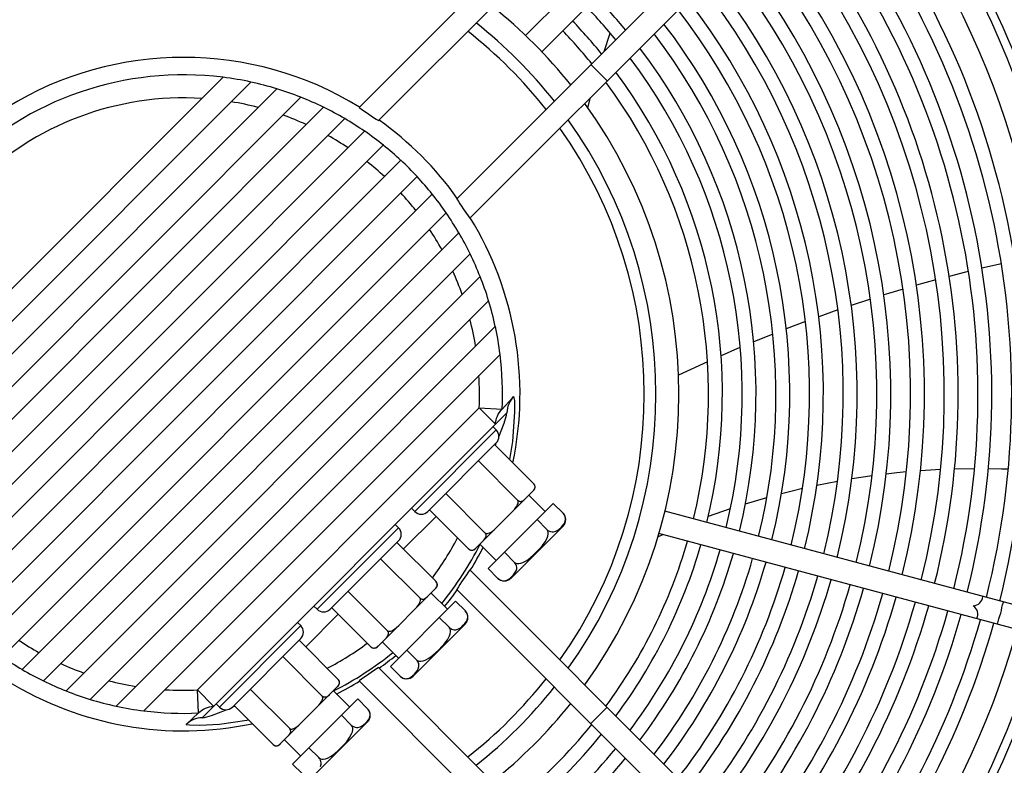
# Model space of a CAD drawing. Header units: centimetres. Extents: x -92429 to 178773, y 2337 to 428125.
# Tile 23 of 138: x 162470 to 162490, y 8920 to 8935. Entities that reach past the tile are written whole.
import ezdxf

# ---------------------------------------------------------------- set-up
doc = ezdxf.new("R2010")
doc.units = ezdxf.units.CM
doc.header["$LTSCALE"] = 50
doc.layers.add('WL_urządzenia', color=1, linetype='Continuous')

msp = doc.modelspace()

# ---------------------------------------------------------------- linework, layer by layer
at = {"layer": 'WL_urządzenia', "color": 1, "linetype": 'Continuous'}
for p, q in [((162477.241, 8932.804, 2170), (162501.27, 8956.833, 2170)), ((162501.598, 8956.505, 2170), (162477.632, 8932.539, 2170)), ((162479.205, 8930.966, 2170), (162503.171, 8954.932, 2170)), ((162503.498, 8954.604, 2170), (162479.47, 8930.576, 2170)), ((162485.865, 8939.527, 2170), (162480.589, 8934.251, 2170)), ((162486.193, 8939.199, 2170), (162480.916, 8933.923, 2170)), ((162482.169, 8933.93, 2170), (162482.294, 8934.295, 2170)), ((162481.904, 8933.665, 2170), (162482.232, 8933.338, 2170)), ((162474.504, 8933.41, 2170), (162467.337, 8926.243, 2170)), ((162467.433, 8925.683, 2170), (162475.064, 8933.315, 2170)), ((162475.584, 8933.179, 2170), (162467.568, 8925.163, 2170)), ((162467.738, 8924.678, 2170), (162476.069, 8933.009, 2170)), ((162481.843, 8932.797, 2170), (162481.895, 8933.001, 2170)), ((162476.524, 8932.808, 2170), (162467.939, 8924.223, 2170)), ((162468.168, 8923.797, 2170), (162476.951, 8932.579, 2170)), ((162477.351, 8932.324, 2170), (162468.423, 8923.396, 2170)), ((162468.703, 8923.02, 2170), (162477.727, 8932.045, 2170)), ((162478.078, 8931.741, 2170), (162469.007, 8922.669, 2170)), ((162469.335, 8922.341, 2170), (162478.406, 8931.413, 2170)), ((162478.71, 8931.061, 2170), (162469.686, 8922.037, 2170)), ((162470.062, 8921.757, 2170), (162478.99, 8930.686, 2170)), ((162479.245, 8930.285, 2170), (162470.462, 8921.502, 2170)), ((162470.889, 8921.274, 2170), (162479.474, 8929.859, 2170)), ((162490.161, 8929.663, 2170), (162489.771, 8929.573, 2170)), ((162479.675, 8929.404, 2170), (162471.344, 8921.073, 2170)), ((162489.437, 8929.492, 2170), (162489.11, 8929.408, 2170)), ((162489.499, 8929.507, 2170), (162489.437, 8929.492, 2170)), ((162488.84, 8929.337, 2170), (162488.452, 8929.229, 2170)), ((162487.889, 8929.063, 2170), (162487.796, 8929.034, 2170)), ((162488.183, 8929.151, 2170), (162487.889, 8929.063, 2170)), ((162471.829, 8920.903, 2170), (162479.845, 8928.918, 2170)), ((162487.527, 8928.949, 2170), (162487.141, 8928.823, 2170)), ((162486.872, 8928.732, 2170), (162486.487, 8928.596, 2170)), ((162486.218, 8928.499, 2170), (162485.832, 8928.353, 2170)), ((162479.98, 8928.398, 2170), (162472.349, 8920.767, 2170)), ((162485.564, 8928.248, 2170), (162485.178, 8928.092, 2170)), ((162472.909, 8920.672, 2170), (162480.076, 8927.838, 2170)), ((162484.854, 8927.957, 2170), (162484.521, 8927.813, 2170)), ((162484.908, 8927.98, 2170), (162484.854, 8927.957, 2170)), ((162484.25, 8927.692, 2170), (162483.666, 8927.422, 2170)), ((162480.117, 8926.74, 2170), (162480.327, 8926.966, 2170)), ((162480.327, 8926.966, 2170), (162480.349, 8926.99, 2170)), ((162480.349, 8926.99, 2170), (162480.364, 8926.913, 2170)), ((162480.364, 8926.913, 2170), (162480.369, 8926.682, 2170)), ((162473.985, 8921.093, 2170), (162479.655, 8926.762, 2170)), ((162480.214, 8926.666, 2170), (162474.082, 8920.534, 2170)), ((162479.655, 8926.762, 2170), (162479.983, 8926.434, 2170)), ((162479.655, 8926.762, 2170), (162480.117, 8926.74, 2170)), ((162480.207, 8926.616, 2170), (162480.214, 8926.666, 2170)), ((162480.369, 8926.682, 2170), (162480.323, 8926.089, 2170)), ((162480.054, 8926.184, 2170), (162480.157, 8926.456, 2170)), ((162480.157, 8926.456, 2170), (162480.207, 8926.616, 2170)), ((162479.999, 8926.32, 2170), (162478.361, 8924.681, 2170)), ((162479.999, 8926.32, 2170), (162479.934, 8926.385, 2170)), ((162479.999, 8926.058, 2170), (162478.623, 8924.681, 2170)), ((162479.979, 8926.012, 2170), (162479.988, 8926.031, 2170)), ((162479.988, 8926.031, 2170), (162480, 8926.059, 2170)), ((162480.323, 8926.089, 2170), (162480.263, 8925.728, 2170)), ((162479.966, 8926.025, 2170), (162480.753, 8925.238, 2170)), ((162479.639, 8925.697, 2170), (162480.425, 8924.911, 2170)), ((162487.846, 8925.439, 2170), (162488.059, 8925.463, 2170)), ((162488.059, 8925.463, 2170), (162488.252, 8925.482, 2170)), ((162488.534, 8925.505, 2170), (162488.938, 8925.53, 2170)), ((162489.219, 8925.541, 2170), (162489.621, 8925.548, 2170)), ((162489.9, 8925.546, 2170), (162490.167, 8925.541, 2170)), ((162490.167, 8925.541, 2170), (162490.3, 8925.536, 2170)), ((162480.759, 8925.231, 2170), (162480.753, 8925.238, 2170)), ((162486.45, 8925.211, 2170), (162486.865, 8925.292, 2170)), ((162487.152, 8925.342, 2170), (162487.562, 8925.403, 2170)), ((162478.983, 8925.042, 2170), (162479.77, 8924.255, 2170)), ((162480.753, 8925.107, 2170), (162479.573, 8923.927, 2170)), ((162480.735, 8925.089, 2170), (162480.755, 8925.112, 2170)), ((162480.755, 8925.112, 2170), (162480.768, 8925.132, 2170)), ((162480.765, 8925.224, 2170), (162480.759, 8925.231, 2170)), ((162480.77, 8925.215, 2170), (162480.765, 8925.224, 2170)), ((162480.768, 8925.132, 2170), (162480.777, 8925.155, 2170)), ((162480.774, 8925.206, 2170), (162480.77, 8925.215, 2170)), ((162480.777, 8925.195, 2170), (162480.774, 8925.206, 2170)), ((162480.779, 8925.184, 2170), (162480.777, 8925.195, 2170)), ((162480.777, 8925.155, 2170), (162480.779, 8925.169, 2170)), ((162480.779, 8925.169, 2170), (162480.779, 8925.184, 2170)), ((162485.739, 8925.044, 2170), (162485.953, 8925.098, 2170)), ((162485.953, 8925.098, 2170), (162486.16, 8925.147, 2170)), ((162481.146, 8924.845, 2170), (162479.835, 8923.534, 2170)), ((162480.431, 8924.903, 2170), (162480.425, 8924.911, 2170)), ((162480.425, 8924.911, 2170), (162480.432, 8924.904, 2170)), ((162480.429, 8924.819, 2170), (162480.437, 8924.842, 2170)), ((162480.436, 8924.895, 2170), (162480.431, 8924.903, 2170)), ((162480.432, 8924.904, 2170), (162480.439, 8924.899, 2170)), ((162480.439, 8924.884, 2170), (162480.436, 8924.895, 2170)), ((162480.437, 8924.842, 2170), (162480.44, 8924.857, 2170)), ((162480.439, 8924.899, 2170), (162480.448, 8924.894, 2170)), ((162480.44, 8924.873, 2170), (162480.439, 8924.884, 2170)), ((162480.44, 8924.857, 2170), (162480.44, 8924.873, 2170)), ((162480.448, 8924.894, 2170), (162480.457, 8924.89, 2170)), ((162480.457, 8924.89, 2170), (162480.469, 8924.886, 2170)), ((162480.469, 8924.886, 2170), (162480.48, 8924.885, 2170)), ((162480.48, 8924.885, 2170), (162480.495, 8924.885, 2170)), ((162480.495, 8924.885, 2170), (162480.509, 8924.887, 2170)), ((162480.509, 8924.887, 2170), (162480.532, 8924.896, 2170)), ((162480.532, 8924.896, 2170), (162480.552, 8924.909, 2170)), ((162480.552, 8924.909, 2170), (162480.574, 8924.929, 2170)), ((162480.982, 8924.681, 2170), (162480.655, 8925.009, 2170)), ((162481.146, 8924.845, 2170), (162481.343, 8924.648, 2170)), ((162485.013, 8924.838, 2170), (162485.443, 8924.965, 2170)), ((162478.361, 8924.681, 2170), (162478.295, 8924.747, 2170)), ((162478.655, 8924.714, 2170), (162479.442, 8923.927, 2170)), ((162480.324, 8924.678, 2170), (162480.365, 8924.722, 2170)), ((162480.365, 8924.722, 2170), (162480.394, 8924.758, 2170)), ((162480.394, 8924.758, 2170), (162480.419, 8924.797, 2170)), ((162480.419, 8924.797, 2170), (162480.429, 8924.819, 2170)), ((162481.357, 8924.632, 2170), (162481.343, 8924.648, 2170)), ((162490.599, 8922.755, 2170), (162483.391, 8924.686, 2170)), ((162484.266, 8924.585, 2170), (162484.71, 8924.74, 2170)), ((162478.787, 8924.583, 2170), (162478.131, 8923.927, 2170)), ((162480.819, 8924.517, 2170), (162481.015, 8924.321, 2170)), ((162481.369, 8924.616, 2170), (162481.357, 8924.632, 2170)), ((162481.359, 8924.428, 2170), (162481.381, 8924.469, 2170)), ((162481.38, 8924.594, 2170), (162481.369, 8924.616, 2170)), ((162481.388, 8924.573, 2170), (162481.38, 8924.594, 2170)), ((162481.381, 8924.469, 2170), (162481.393, 8924.514, 2170)), ((162481.394, 8924.542, 2170), (162481.388, 8924.573, 2170)), ((162481.393, 8924.514, 2170), (162481.394, 8924.542, 2170)), ((162478.033, 8924.353, 2170), (162476.394, 8922.715, 2170)), ((162478.033, 8924.353, 2170), (162477.967, 8924.419, 2170)), ((162479.776, 8924.248, 2170), (162479.77, 8924.255, 2170)), ((162479.77, 8924.255, 2170), (162479.777, 8924.249, 2170)), ((162479.781, 8924.241, 2170), (162479.776, 8924.248, 2170)), ((162479.777, 8924.249, 2170), (162479.785, 8924.245, 2170)), ((162479.838, 8924.243, 2170), (162479.862, 8924.251, 2170)), ((162479.862, 8924.251, 2170), (162479.884, 8924.262, 2170)), ((162479.884, 8924.262, 2170), (162479.922, 8924.286, 2170)), ((162479.922, 8924.286, 2170), (162479.958, 8924.315, 2170)), ((162479.958, 8924.315, 2170), (162480.003, 8924.357, 2170)), ((162481.343, 8924.386, 2170), (162480.294, 8923.337, 2170)), ((162481.029, 8924.304, 2170), (162481.015, 8924.321, 2170)), ((162481.015, 8924.321, 2170), (162481.031, 8924.306, 2170)), ((162481.038, 8924.285, 2170), (162481.029, 8924.304, 2170)), ((162481.031, 8924.306, 2170), (162481.048, 8924.295, 2170)), ((162481.044, 8924.258, 2170), (162481.038, 8924.285, 2170)), ((162481.045, 8924.23, 2170), (162481.044, 8924.258, 2170)), ((162481.048, 8924.295, 2170), (162481.07, 8924.283, 2170)), ((162481.07, 8924.283, 2170), (162481.091, 8924.276, 2170)), ((162481.091, 8924.276, 2170), (162481.122, 8924.27, 2170)), ((162481.122, 8924.27, 2170), (162481.149, 8924.271, 2170)), ((162481.149, 8924.271, 2170), (162481.195, 8924.283, 2170)), ((162481.195, 8924.283, 2170), (162481.235, 8924.304, 2170)), ((162481.235, 8924.304, 2170), (162481.271, 8924.332, 2170)), ((162481.271, 8924.332, 2170), (162481.303, 8924.361, 2170)), ((162481.303, 8924.361, 2170), (162481.332, 8924.392, 2170)), ((162481.332, 8924.392, 2170), (162481.359, 8924.428, 2170)), ((162478.033, 8924.091, 2170), (162476.656, 8922.715, 2170)), ((162478, 8924.058, 2170), (162478.787, 8923.272, 2170)), ((162479.752, 8924.106, 2170), (162479.772, 8924.129, 2170)), ((162479.772, 8924.129, 2170), (162479.785, 8924.149, 2170)), ((162479.787, 8924.232, 2170), (162479.781, 8924.241, 2170)), ((162479.785, 8924.245, 2170), (162479.796, 8924.241, 2170)), ((162479.785, 8924.149, 2170), (162479.793, 8924.171, 2170)), ((162479.791, 8924.223, 2170), (162479.787, 8924.232, 2170)), ((162479.794, 8924.212, 2170), (162479.791, 8924.223, 2170)), ((162479.793, 8924.171, 2170), (162479.796, 8924.185, 2170)), ((162479.796, 8924.201, 2170), (162479.794, 8924.212, 2170)), ((162479.796, 8924.241, 2170), (162479.807, 8924.24, 2170)), ((162479.796, 8924.185, 2170), (162479.796, 8924.201, 2170)), ((162479.807, 8924.24, 2170), (162479.823, 8924.241, 2170)), ((162479.823, 8924.241, 2170), (162479.838, 8924.243, 2170)), ((162480.93, 8923.998, 2170), (162480.982, 8924.07, 2170)), ((162480.982, 8924.07, 2170), (162481.023, 8924.144, 2170)), ((162481.023, 8924.144, 2170), (162481.038, 8924.186, 2170)), ((162481.038, 8924.186, 2170), (162481.045, 8924.23, 2170)), ((162483.252, 8924.173, 2170), (162483.351, 8924.217, 2170)), ((162490.479, 8922.307, 2170), (162483.272, 8924.238, 2170)), ((162479.442, 8923.927, 2170), (162479.449, 8923.921, 2170)), ((162479.449, 8923.921, 2170), (162479.456, 8923.916, 2170)), ((162479.456, 8923.916, 2170), (162479.465, 8923.911, 2170)), ((162479.465, 8923.911, 2170), (162479.474, 8923.907, 2170)), ((162479.474, 8923.907, 2170), (162479.486, 8923.903, 2170)), ((162479.486, 8923.903, 2170), (162479.496, 8923.901, 2170)), ((162479.496, 8923.901, 2170), (162479.512, 8923.901, 2170)), ((162479.512, 8923.901, 2170), (162479.526, 8923.904, 2170)), ((162479.526, 8923.904, 2170), (162479.548, 8923.912, 2170)), ((162479.548, 8923.912, 2170), (162479.568, 8923.925, 2170)), ((162479.568, 8923.925, 2170), (162479.591, 8923.945, 2170)), ((162479.999, 8923.698, 2170), (162479.671, 8924.026, 2170)), ((162480.163, 8923.862, 2170), (162480.36, 8923.665, 2170)), ((162480.749, 8923.81, 2170), (162480.811, 8923.869, 2170)), ((162480.811, 8923.869, 2170), (162480.871, 8923.931, 2170)), ((162480.871, 8923.931, 2170), (162480.93, 8923.998, 2170)), ((162477.672, 8923.731, 2170), (162478.459, 8922.944, 2170)), ((162480.36, 8923.665, 2170), (162480.377, 8923.652, 2170)), ((162480.374, 8923.649, 2170), (162480.36, 8923.665, 2170)), ((162480.494, 8923.643, 2170), (162480.536, 8923.657, 2170)), ((162480.536, 8923.657, 2170), (162480.611, 8923.698, 2170)), ((162480.611, 8923.698, 2170), (162480.682, 8923.751, 2170)), ((162480.682, 8923.751, 2170), (162480.749, 8923.81, 2170)), ((162479.47, 8923.506, 2170), (162503.498, 8899.478, 2170)), ((162479.835, 8923.534, 2170), (162480.032, 8923.337, 2170)), ((162480.386, 8923.632, 2170), (162480.374, 8923.649, 2170)), ((162480.376, 8923.445, 2170), (162480.398, 8923.485, 2170)), ((162480.377, 8923.652, 2170), (162480.396, 8923.642, 2170)), ((162480.397, 8923.611, 2170), (162480.386, 8923.632, 2170)), ((162480.396, 8923.642, 2170), (162480.423, 8923.636, 2170)), ((162480.405, 8923.59, 2170), (162480.397, 8923.611, 2170)), ((162480.398, 8923.485, 2170), (162480.41, 8923.531, 2170)), ((162480.41, 8923.559, 2170), (162480.405, 8923.59, 2170)), ((162480.41, 8923.531, 2170), (162480.41, 8923.559, 2170)), ((162480.423, 8923.636, 2170), (162480.45, 8923.635, 2170)), ((162480.45, 8923.635, 2170), (162480.494, 8923.643, 2170)), ((162478.793, 8923.265, 2170), (162478.787, 8923.272, 2170)), ((162478.798, 8923.258, 2170), (162478.793, 8923.265, 2170)), ((162478.803, 8923.249, 2170), (162478.798, 8923.258, 2170)), ((162480.032, 8923.337, 2170), (162480.048, 8923.323, 2170)), ((162480.048, 8923.323, 2170), (162480.065, 8923.311, 2170)), ((162480.065, 8923.311, 2170), (162480.087, 8923.3, 2170)), ((162480.087, 8923.3, 2170), (162480.108, 8923.292, 2170)), ((162480.108, 8923.292, 2170), (162480.138, 8923.287, 2170)), ((162480.138, 8923.287, 2170), (162480.166, 8923.287, 2170)), ((162480.166, 8923.287, 2170), (162480.212, 8923.299, 2170)), ((162480.212, 8923.299, 2170), (162480.252, 8923.321, 2170)), ((162480.252, 8923.321, 2170), (162480.288, 8923.348, 2170)), ((162480.288, 8923.348, 2170), (162480.32, 8923.378, 2170)), ((162480.32, 8923.378, 2170), (162480.349, 8923.409, 2170)), ((162480.349, 8923.409, 2170), (162480.376, 8923.445, 2170)), ((162477.017, 8923.075, 2170), (162477.803, 8922.289, 2170)), ((162477.607, 8921.961, 2170), (162478.786, 8923.141, 2170)), ((162478.769, 8923.123, 2170), (162478.789, 8923.145, 2170)), ((162478.787, 8923.141, 2170), (162478.787, 8923.141, 2170)), ((162478.789, 8923.145, 2170), (162478.801, 8923.165, 2170)), ((162478.801, 8923.165, 2170), (162478.81, 8923.188, 2170)), ((162478.807, 8923.24, 2170), (162478.803, 8923.249, 2170)), ((162478.811, 8923.228, 2170), (162478.807, 8923.24, 2170)), ((162478.81, 8923.188, 2170), (162478.813, 8923.202, 2170)), ((162478.813, 8923.217, 2170), (162478.811, 8923.228, 2170)), ((162478.813, 8923.202, 2170), (162478.813, 8923.217, 2170)), ((162503.171, 8899.15, 2170), (162479.205, 8923.116, 2170)), ((162479.18, 8922.879, 2170), (162477.869, 8921.568, 2170)), ((162478.465, 8922.937, 2170), (162478.459, 8922.944, 2170)), ((162478.459, 8922.944, 2170), (162478.466, 8922.938, 2170)), ((162478.463, 8922.852, 2170), (162478.471, 8922.876, 2170)), ((162478.469, 8922.929, 2170), (162478.465, 8922.937, 2170)), ((162478.466, 8922.938, 2170), (162478.473, 8922.933, 2170)), ((162478.473, 8922.918, 2170), (162478.469, 8922.929, 2170)), ((162478.471, 8922.876, 2170), (162478.473, 8922.891, 2170)), ((162478.473, 8922.933, 2170), (162478.482, 8922.927, 2170)), ((162478.474, 8922.907, 2170), (162478.473, 8922.918, 2170)), ((162478.473, 8922.891, 2170), (162478.474, 8922.907, 2170)), ((162478.482, 8922.927, 2170), (162478.491, 8922.923, 2170)), ((162478.491, 8922.923, 2170), (162478.502, 8922.92, 2170)), ((162478.502, 8922.92, 2170), (162478.513, 8922.918, 2170)), ((162478.513, 8922.918, 2170), (162478.529, 8922.918, 2170)), ((162478.529, 8922.918, 2170), (162478.543, 8922.921, 2170)), ((162478.543, 8922.921, 2170), (162478.565, 8922.929, 2170)), ((162478.565, 8922.929, 2170), (162478.585, 8922.942, 2170)), ((162478.585, 8922.942, 2170), (162478.608, 8922.962, 2170)), ((162479.016, 8922.715, 2170), (162478.688, 8923.042, 2170)), ((162479.18, 8922.879, 2170), (162479.377, 8922.682, 2170)), ((162476.394, 8922.715, 2170), (162476.328, 8922.78, 2170)), ((162476.689, 8922.747, 2170), (162477.476, 8921.961, 2170)), ((162478.357, 8922.711, 2170), (162478.399, 8922.756, 2170)), ((162478.399, 8922.756, 2170), (162478.428, 8922.792, 2170)), ((162478.428, 8922.792, 2170), (162478.452, 8922.83, 2170)), ((162478.452, 8922.83, 2170), (162478.463, 8922.852, 2170)), ((162479.391, 8922.666, 2170), (162479.377, 8922.682, 2170)), ((162479.403, 8922.649, 2170), (162479.391, 8922.666, 2170)), ((162476.82, 8922.616, 2170), (162476.165, 8921.961, 2170)), ((162478.852, 8922.551, 2170), (162479.049, 8922.354, 2170)), ((162479.393, 8922.462, 2170), (162479.415, 8922.502, 2170)), ((162479.414, 8922.627, 2170), (162479.403, 8922.649, 2170)), ((162479.422, 8922.606, 2170), (162479.414, 8922.627, 2170)), ((162479.415, 8922.502, 2170), (162479.426, 8922.548, 2170)), ((162479.427, 8922.575, 2170), (162479.422, 8922.606, 2170)), ((162479.426, 8922.548, 2170), (162479.427, 8922.575, 2170)), ((162476.066, 8922.387, 2170), (162474.428, 8920.748, 2170)), ((162476.066, 8922.387, 2170), (162476.001, 8922.452, 2170)), ((162477.81, 8922.282, 2170), (162477.803, 8922.289, 2170)), ((162477.803, 8922.289, 2170), (162477.811, 8922.283, 2170)), ((162477.815, 8922.275, 2170), (162477.81, 8922.282, 2170)), ((162477.811, 8922.283, 2170), (162477.819, 8922.278, 2170)), ((162477.82, 8922.266, 2170), (162477.815, 8922.275, 2170)), ((162477.819, 8922.278, 2170), (162477.83, 8922.275, 2170)), ((162477.824, 8922.257, 2170), (162477.82, 8922.266, 2170)), ((162477.83, 8922.275, 2170), (162477.841, 8922.273, 2170)), ((162477.841, 8922.273, 2170), (162477.857, 8922.274, 2170)), ((162477.857, 8922.274, 2170), (162477.872, 8922.277, 2170)), ((162477.872, 8922.277, 2170), (162477.895, 8922.285, 2170)), ((162477.895, 8922.285, 2170), (162477.917, 8922.295, 2170)), ((162477.917, 8922.295, 2170), (162477.956, 8922.32, 2170)), ((162477.956, 8922.32, 2170), (162477.992, 8922.349, 2170)), ((162477.992, 8922.349, 2170), (162478.036, 8922.39, 2170)), ((162479.377, 8922.42, 2170), (162478.328, 8921.371, 2170)), ((162479.049, 8922.354, 2170), (162479.065, 8922.34, 2170)), ((162479.062, 8922.337, 2170), (162479.049, 8922.354, 2170)), ((162479.071, 8922.318, 2170), (162479.062, 8922.337, 2170)), ((162479.065, 8922.34, 2170), (162479.082, 8922.328, 2170)), ((162479.078, 8922.291, 2170), (162479.071, 8922.318, 2170)), ((162479.079, 8922.263, 2170), (162479.078, 8922.291, 2170)), ((162479.082, 8922.328, 2170), (162479.103, 8922.317, 2170)), ((162479.103, 8922.317, 2170), (162479.124, 8922.309, 2170)), ((162479.124, 8922.309, 2170), (162479.155, 8922.304, 2170)), ((162479.155, 8922.304, 2170), (162479.183, 8922.304, 2170)), ((162479.183, 8922.304, 2170), (162479.229, 8922.316, 2170)), ((162479.229, 8922.316, 2170), (162479.269, 8922.338, 2170)), ((162479.269, 8922.338, 2170), (162479.305, 8922.365, 2170)), ((162479.305, 8922.365, 2170), (162479.336, 8922.394, 2170)), ((162479.336, 8922.394, 2170), (162479.366, 8922.426, 2170)), ((162479.366, 8922.426, 2170), (162479.393, 8922.462, 2170)), ((162476.066, 8922.125, 2170), (162474.69, 8920.748, 2170)), ((162476.034, 8922.092, 2170), (162476.82, 8921.305, 2170)), ((162477.785, 8922.139, 2170), (162477.805, 8922.162, 2170)), ((162477.805, 8922.162, 2170), (162477.818, 8922.182, 2170)), ((162477.818, 8922.182, 2170), (162477.827, 8922.205, 2170)), ((162477.828, 8922.245, 2170), (162477.824, 8922.257, 2170)), ((162477.827, 8922.205, 2170), (162477.829, 8922.219, 2170)), ((162477.829, 8922.234, 2170), (162477.828, 8922.245, 2170)), ((162477.829, 8922.219, 2170), (162477.829, 8922.234, 2170)), ((162478.963, 8922.032, 2170), (162479.016, 8922.103, 2170)), ((162479.016, 8922.103, 2170), (162479.057, 8922.178, 2170)), ((162479.057, 8922.178, 2170), (162479.071, 8922.22, 2170)), ((162479.071, 8922.22, 2170), (162479.079, 8922.263, 2170)), ((162477.476, 8921.961, 2170), (162477.482, 8921.955, 2170)), ((162477.482, 8921.955, 2170), (162477.49, 8921.949, 2170)), ((162477.49, 8921.949, 2170), (162477.499, 8921.944, 2170)), ((162477.499, 8921.944, 2170), (162477.508, 8921.94, 2170)), ((162477.508, 8921.94, 2170), (162477.519, 8921.937, 2170)), ((162477.519, 8921.937, 2170), (162477.53, 8921.935, 2170)), ((162477.53, 8921.935, 2170), (162477.545, 8921.935, 2170)), ((162477.545, 8921.935, 2170), (162477.559, 8921.937, 2170)), ((162477.559, 8921.937, 2170), (162477.582, 8921.946, 2170)), ((162477.582, 8921.946, 2170), (162477.602, 8921.959, 2170)), ((162477.602, 8921.959, 2170), (162477.625, 8921.979, 2170)), ((162478.033, 8921.731, 2170), (162477.705, 8922.059, 2170)), ((162478.197, 8921.895, 2170), (162478.393, 8921.699, 2170)), ((162478.783, 8921.843, 2170), (162478.845, 8921.903, 2170)), ((162478.845, 8921.903, 2170), (162478.904, 8921.965, 2170)), ((162478.904, 8921.965, 2170), (162478.963, 8922.032, 2170)), ((162475.706, 8921.764, 2170), (162476.492, 8920.978, 2170)), ((162478.407, 8921.683, 2170), (162478.393, 8921.699, 2170)), ((162478.393, 8921.699, 2170), (162478.41, 8921.685, 2170)), ((162478.419, 8921.666, 2170), (162478.407, 8921.683, 2170)), ((162478.41, 8921.685, 2170), (162478.429, 8921.676, 2170)), ((162478.429, 8921.676, 2170), (162478.456, 8921.67, 2170)), ((162478.484, 8921.669, 2170), (162478.528, 8921.676, 2170)), ((162478.528, 8921.676, 2170), (162478.57, 8921.691, 2170)), ((162478.57, 8921.691, 2170), (162478.644, 8921.732, 2170)), ((162478.644, 8921.732, 2170), (162478.715, 8921.784, 2170)), ((162478.715, 8921.784, 2170), (162478.783, 8921.843, 2170)), ((162477.632, 8921.543, 2170), (162501.598, 8897.577, 2170)), ((162477.869, 8921.568, 2170), (162478.066, 8921.371, 2170)), ((162478.382, 8921.443, 2170), (162478.41, 8921.478, 2170)), ((162478.41, 8921.478, 2170), (162478.431, 8921.519, 2170)), ((162478.431, 8921.644, 2170), (162478.419, 8921.666, 2170)), ((162478.438, 8921.623, 2170), (162478.431, 8921.644, 2170)), ((162478.431, 8921.519, 2170), (162478.443, 8921.564, 2170)), ((162478.444, 8921.592, 2170), (162478.438, 8921.623, 2170)), ((162478.443, 8921.564, 2170), (162478.444, 8921.592, 2170)), ((162478.456, 8921.67, 2170), (162478.484, 8921.669, 2170)), ((162476.826, 8921.299, 2170), (162476.82, 8921.305, 2170)), ((162476.832, 8921.291, 2170), (162476.826, 8921.299, 2170)), ((162476.837, 8921.282, 2170), (162476.832, 8921.291, 2170)), ((162476.841, 8921.273, 2170), (162476.837, 8921.282, 2170)), ((162501.27, 8897.249, 2170), (162477.241, 8921.277, 2170)), ((162478.066, 8921.371, 2170), (162478.081, 8921.357, 2170)), ((162478.081, 8921.357, 2170), (162478.098, 8921.345, 2170)), ((162478.098, 8921.345, 2170), (162478.12, 8921.333, 2170)), ((162478.12, 8921.333, 2170), (162478.141, 8921.326, 2170)), ((162478.141, 8921.326, 2170), (162478.172, 8921.32, 2170)), ((162478.172, 8921.32, 2170), (162478.2, 8921.321, 2170)), ((162478.2, 8921.321, 2170), (162478.245, 8921.333, 2170)), ((162478.245, 8921.333, 2170), (162478.286, 8921.355, 2170)), ((162478.286, 8921.355, 2170), (162478.322, 8921.382, 2170)), ((162478.322, 8921.382, 2170), (162478.353, 8921.411, 2170)), ((162478.353, 8921.411, 2170), (162478.382, 8921.443, 2170)), ((162474.007, 8920.63, 2170), (162473.985, 8921.093, 2170)), ((162474.313, 8920.765, 2170), (162473.985, 8921.093, 2170)), ((162475.05, 8921.109, 2170), (162475.837, 8920.322, 2170)), ((162475.64, 8919.994, 2170), (162476.82, 8921.174, 2170)), ((162476.802, 8921.156, 2170), (162476.822, 8921.179, 2170)), ((162476.82, 8921.174, 2170), (162476.82, 8921.174, 2170)), ((162476.822, 8921.179, 2170), (162476.835, 8921.199, 2170)), ((162476.835, 8921.199, 2170), (162476.844, 8921.222, 2170)), ((162476.844, 8921.262, 2170), (162476.841, 8921.273, 2170)), ((162476.846, 8921.251, 2170), (162476.844, 8921.262, 2170)), ((162476.844, 8921.222, 2170), (162476.846, 8921.236, 2170)), ((162476.846, 8921.236, 2170), (162476.846, 8921.251, 2170)), ((162477.213, 8920.912, 2170), (162475.902, 8919.601, 2170)), ((162476.486, 8920.864, 2170), (162476.496, 8920.886, 2170)), ((162476.492, 8920.978, 2170), (162476.499, 8920.971, 2170)), ((162476.498, 8920.97, 2170), (162476.492, 8920.978, 2170)), ((162476.496, 8920.886, 2170), (162476.504, 8920.909, 2170)), ((162476.503, 8920.962, 2170), (162476.498, 8920.97, 2170)), ((162476.499, 8920.971, 2170), (162476.506, 8920.966, 2170)), ((162476.506, 8920.951, 2170), (162476.503, 8920.962, 2170)), ((162476.504, 8920.909, 2170), (162476.507, 8920.924, 2170)), ((162476.506, 8920.966, 2170), (162476.515, 8920.961, 2170)), ((162476.508, 8920.94, 2170), (162476.506, 8920.951, 2170)), ((162476.507, 8920.924, 2170), (162476.508, 8920.94, 2170)), ((162476.515, 8920.961, 2170), (162476.524, 8920.957, 2170)), ((162476.524, 8920.957, 2170), (162476.536, 8920.953, 2170)), ((162476.536, 8920.953, 2170), (162476.547, 8920.952, 2170)), ((162476.547, 8920.952, 2170), (162476.562, 8920.952, 2170)), ((162476.562, 8920.952, 2170), (162476.576, 8920.954, 2170)), ((162476.576, 8920.954, 2170), (162476.599, 8920.963, 2170)), ((162476.599, 8920.963, 2170), (162476.619, 8920.976, 2170)), ((162476.619, 8920.976, 2170), (162476.642, 8920.996, 2170)), ((162477.05, 8920.748, 2170), (162476.722, 8921.076, 2170)), ((162477.213, 8920.912, 2170), (162477.41, 8920.715, 2170)), ((162474.271, 8920.583, 2170), (162474.551, 8920.689, 2170)), ((162474.428, 8920.748, 2170), (162474.362, 8920.814, 2170)), ((162474.551, 8920.689, 2170), (162474.564, 8920.694, 2170)), ((162474.689, 8920.747, 2170), (162474.735, 8920.768, 2170)), ((162474.723, 8920.781, 2170), (162475.509, 8919.994, 2170)), ((162476.391, 8920.745, 2170), (162476.432, 8920.789, 2170)), ((162476.432, 8920.789, 2170), (162476.461, 8920.825, 2170)), ((162476.461, 8920.825, 2170), (162476.486, 8920.864, 2170)), ((162477.424, 8920.7, 2170), (162477.41, 8920.715, 2170)), ((162477.436, 8920.683, 2170), (162477.424, 8920.7, 2170)), ((162477.448, 8920.661, 2170), (162477.436, 8920.683, 2170)), ((162482.232, 8920.744, 2170), (162481.904, 8920.416, 2170)), ((162473.758, 8920.398, 2170), (162474.007, 8920.63, 2170)), ((162474.082, 8920.534, 2170), (162474.085, 8920.531, 2170)), ((162474.085, 8920.531, 2170), (162474.127, 8920.539, 2170)), ((162474.127, 8920.539, 2170), (162474.271, 8920.583, 2170)), ((162475.02, 8920.484, 2170), (162474.982, 8920.477, 2170)), ((162476.886, 8920.584, 2170), (162477.082, 8920.388, 2170)), ((162477.399, 8920.459, 2170), (162477.426, 8920.495, 2170)), ((162477.426, 8920.495, 2170), (162477.448, 8920.536, 2170)), ((162477.455, 8920.64, 2170), (162477.448, 8920.661, 2170)), ((162477.448, 8920.536, 2170), (162477.46, 8920.581, 2170)), ((162477.461, 8920.609, 2170), (162477.455, 8920.64, 2170)), ((162477.46, 8920.581, 2170), (162477.461, 8920.609, 2170)), ((162473.764, 8920.392, 2170), (162473.758, 8920.398, 2170)), ((162473.827, 8920.384, 2170), (162473.764, 8920.392, 2170)), ((162474.036, 8920.379, 2170), (162473.827, 8920.384, 2170)), ((162474.43, 8920.399, 2170), (162474.036, 8920.379, 2170)), ((162474.982, 8920.477, 2170), (162474.43, 8920.399, 2170)), ((162475.843, 8920.315, 2170), (162475.837, 8920.322, 2170)), ((162475.837, 8920.322, 2170), (162475.844, 8920.316, 2170)), ((162475.848, 8920.308, 2170), (162475.843, 8920.315, 2170)), ((162475.844, 8920.316, 2170), (162475.852, 8920.312, 2170)), ((162475.854, 8920.299, 2170), (162475.848, 8920.308, 2170)), ((162475.852, 8920.312, 2170), (162475.863, 8920.308, 2170)), ((162475.858, 8920.29, 2170), (162475.854, 8920.299, 2170)), ((162475.861, 8920.279, 2170), (162475.858, 8920.29, 2170)), ((162475.863, 8920.308, 2170), (162475.874, 8920.307, 2170)), ((162475.874, 8920.307, 2170), (162475.89, 8920.308, 2170)), ((162475.89, 8920.308, 2170), (162475.905, 8920.31, 2170)), ((162475.905, 8920.31, 2170), (162475.929, 8920.318, 2170)), ((162475.929, 8920.318, 2170), (162475.951, 8920.329, 2170)), ((162475.951, 8920.329, 2170), (162475.989, 8920.353, 2170)), ((162475.989, 8920.353, 2170), (162476.025, 8920.382, 2170)), ((162476.025, 8920.382, 2170), (162476.07, 8920.424, 2170)), ((162477.41, 8920.453, 2170), (162476.361, 8919.404, 2170)), ((162477.096, 8920.371, 2170), (162477.082, 8920.388, 2170)), ((162477.082, 8920.388, 2170), (162477.098, 8920.374, 2170)), ((162477.105, 8920.352, 2170), (162477.096, 8920.371, 2170)), ((162477.098, 8920.374, 2170), (162477.115, 8920.362, 2170)), ((162477.111, 8920.325, 2170), (162477.105, 8920.352, 2170)), ((162477.105, 8920.253, 2170), (162477.112, 8920.297, 2170)), ((162477.112, 8920.297, 2170), (162477.111, 8920.325, 2170)), ((162477.115, 8920.362, 2170), (162477.137, 8920.35, 2170)), ((162477.137, 8920.35, 2170), (162477.158, 8920.343, 2170)), ((162477.158, 8920.343, 2170), (162477.189, 8920.337, 2170)), ((162477.189, 8920.337, 2170), (162477.217, 8920.338, 2170)), ((162477.217, 8920.338, 2170), (162477.262, 8920.35, 2170)), ((162477.262, 8920.35, 2170), (162477.303, 8920.371, 2170)), ((162477.303, 8920.371, 2170), (162477.338, 8920.399, 2170)), ((162477.338, 8920.399, 2170), (162477.37, 8920.428, 2170)), ((162477.37, 8920.428, 2170), (162477.399, 8920.459, 2170)), ((162476.066, 8919.765, 2170), (162475.739, 8920.093, 2170)), ((162475.819, 8920.173, 2170), (162475.839, 8920.196, 2170)), ((162475.839, 8920.196, 2170), (162475.852, 8920.216, 2170)), ((162475.852, 8920.216, 2170), (162475.86, 8920.238, 2170)), ((162475.86, 8920.238, 2170), (162475.863, 8920.252, 2170)), ((162475.863, 8920.268, 2170), (162475.861, 8920.279, 2170)), ((162475.863, 8920.252, 2170), (162475.863, 8920.268, 2170)), ((162476.997, 8920.066, 2170), (162477.049, 8920.137, 2170)), ((162477.049, 8920.137, 2170), (162477.09, 8920.211, 2170)), ((162477.09, 8920.211, 2170), (162477.105, 8920.253, 2170)), ((162475.509, 8919.994, 2170), (162475.516, 8919.988, 2170)), ((162475.516, 8919.988, 2170), (162475.523, 8919.983, 2170)), ((162475.523, 8919.983, 2170), (162475.532, 8919.978, 2170)), ((162475.532, 8919.978, 2170), (162475.541, 8919.974, 2170)), ((162475.541, 8919.974, 2170), (162475.553, 8919.97, 2170)), ((162475.553, 8919.97, 2170), (162475.564, 8919.968, 2170)), ((162475.564, 8919.968, 2170), (162475.579, 8919.968, 2170)), ((162475.579, 8919.968, 2170), (162475.593, 8919.971, 2170)), ((162475.593, 8919.971, 2170), (162475.616, 8919.98, 2170)), ((162475.616, 8919.98, 2170), (162475.636, 8919.992, 2170)), ((162475.636, 8919.992, 2170), (162475.658, 8920.012, 2170)), ((162476.23, 8919.929, 2170), (162476.427, 8919.732, 2170)), ((162476.816, 8919.877, 2170), (162476.878, 8919.936, 2170)), ((162476.878, 8919.936, 2170), (162476.938, 8919.998, 2170)), ((162476.938, 8919.998, 2170), (162476.997, 8920.066, 2170)), ((162476.427, 8919.732, 2170), (162476.444, 8919.719, 2170)), ((162476.441, 8919.716, 2170), (162476.427, 8919.732, 2170)), ((162476.453, 8919.699, 2170), (162476.441, 8919.716, 2170)), ((162476.444, 8919.719, 2170), (162476.463, 8919.71, 2170)), ((162476.464, 8919.678, 2170), (162476.453, 8919.699, 2170)), ((162476.463, 8919.71, 2170), (162476.49, 8919.703, 2170)), ((162476.49, 8919.703, 2170), (162476.518, 8919.702, 2170)), ((162476.518, 8919.702, 2170), (162476.561, 8919.71, 2170)), ((162476.561, 8919.71, 2170), (162476.603, 8919.724, 2170)), ((162476.603, 8919.724, 2170), (162476.678, 8919.765, 2170)), ((162476.678, 8919.765, 2170), (162476.749, 8919.818, 2170)), ((162476.749, 8919.818, 2170), (162476.816, 8919.877, 2170)), ((162475.902, 8919.601, 2170), (162476.099, 8919.404, 2170)), ((162476.472, 8919.657, 2170), (162476.464, 8919.678, 2170)), ((162476.465, 8919.552, 2170), (162476.477, 8919.598, 2170)), ((162476.477, 8919.626, 2170), (162476.472, 8919.657, 2170)), ((162476.477, 8919.598, 2170), (162476.477, 8919.626, 2170))]:
    msp.add_line(p, q, dxfattribs=at)
for points in [[(162477.241, 8932.804, 0.016414), (162477.632, 8932.539)], [(162479.205, 8930.966, 0.016414), (162479.47, 8930.576)], [(162480.349, 8926.99, 0.197558), (162480.214, 8926.666)], [(162479.983, 8926.434, -0.187455), (162480.117, 8926.74)], [(162479.47, 8923.506, 0.016414), (162479.205, 8923.116)], [(162489.666, 8922.525, 0.374287), (162489.595, 8922.784, 0.374287), (162489.786, 8922.972)], [(162490.083, 8922.413, -0.037253), (162490.151, 8922.635, -0.037253), (162490.203, 8922.861)], [(162477.632, 8921.543, 0.016414), (162477.241, 8921.277)], [(162474.007, 8920.63, -0.187455), (162474.313, 8920.765)], [(162474.082, 8920.534, 0.197558), (162473.758, 8920.398)]]:
    msp.add_lwpolyline(points, format="xyb", dxfattribs=at)
msp.add_circle((162473.707, 8927.041, 2170), 47.277, dxfattribs=at)
for centre, radius, start, end in [((162473.707, 8927.041, 2170), 47.277, 319.4416, 310.5584), ((162473.707, 8927.041, 2170), 42.566, 317.9961, 312.0039), ((162473.707, 8927.041, 2170), 42.222, 318.0205, 311.9795), ((162473.707, 8927.041, 2170), 42.012, 318.0356, 311.9644), ((162473.707, 8927.041, 2170), 21.12, 15.6287, 40.7208), ((162473.707, 8927.041, 2170), 20.842, 15.6371, 40.6636), ((162473.707, 8927.041, 2170), 20.101, 15.6606, 40.5034), ((162473.707, 8927.041, 2170), 19.823, 15.6699, 40.4402), ((162473.707, 8927.041, 2170), 19.082, 15.6959, 40.2628), ((162473.707, 8927.041, 2170), 18.804, 15.7062, 40.1926), ((162473.707, 8927.041, 2170), 17.891, 320.0533, 39.9467), ((162473.707, 8927.041, 2170), 18.063, 15.7351, 39.9949), ((162473.707, 8927.041, 2170), 17.428, 320.1881, 39.8119), ((162473.707, 8927.041, 2170), 16.94, 345.7839, 39.6621), ((162473.707, 8927.041, 2170), 16.662, 345.797, 39.5728), ((162473.707, 8927.041, 2170), 16.262, 345.8165, 39.439), ((162473.707, 8927.041, 2170), 15.984, 345.8307, 39.342), ((162473.707, 8927.041, 2170), 15.585, 345.852, 39.1964), ((162473.707, 8927.041, 2170), 15.307, 345.8675, 39.0906), ((162473.707, 8927.041, 2170), 14.907, 345.8908, 38.9317), ((162473.707, 8927.041, 2170), 14.629, 345.9077, 38.8158), ((162473.707, 8927.041, 2170), 14.23, 345.9332, 38.6415), ((162473.707, 8927.041, 2170), 13.951, 345.9518, 38.5142), ((162473.707, 8927.041, 2170), 13.552, 345.9799, 38.3222), ((162473.707, 8927.041, 2170), 13.274, 346.0004, 38.1816), ((162473.707, 8927.041, 2170), 11.519, 39.4583, 43.8472), ((162473.707, 8927.041, 2170), 12.874, 346.0314, 37.969), ((162473.707, 8927.041, 2170), 9.967, 38.5921, 51.4079), ((162473.707, 8927.041, 2170), 11.241, 39.3208, 43.8187), ((162473.707, 8927.041, 2170), 12.596, 346.0542, 37.8129), ((162473.707, 8927.041, 2170), 9.504, 38.2782, 51.7218), ((162473.707, 8927.041, 2170), 10.842, 39.1108, 43.7751), ((162473.707, 8927.041, 2170), 12.197, 346.0887, 37.5762), ((162473.707, 8927.041, 2170), 9.27, 38.1079, 51.8921), ((162473.707, 8927.041, 2170), 10.563, 38.9552, 43.7429), ((162473.707, 8927.041, 2170), 11.919, 346.1142, 37.402), ((162473.707, 8927.041, 2170), 11.519, 346.1528, 37.1369), ((162473.707, 8927.041, 2170), 6.77, 58.461, 121.539), ((162473.707, 8927.041, 2170), 11.241, 346.1813, 36.9411), ((162473.707, 8927.041, 2170), 6.418, 82.8711, 187.1289), ((162473.707, 8927.041, 2170), 6.419, 77.7908, 82.8635), ((162473.707, 8927.041, 2170), 10.842, 346.2249, 36.642), ((162473.707, 8927.041, 2170), 6.418, 72.9982, 77.7971), ((162473.707, 8927.041, 2170), 6.419, 68.4004, 72.993), ((162473.707, 8927.041, 2170), 10.563, 346.2571, 36.4203), ((162473.707, 8927.041, 2170), 5.955, 86.4231, 183.5769), ((162473.707, 8927.041, 2170), 6.418, 63.9655, 68.4046), ((162473.707, 8927.041, 2170), 5.955, 75.3938, 80.7167), ((162473.707, 8927.041, 2170), 6.419, 59.6394, 63.9622), ((162473.707, 8927.041, 2170), 9.967, 324.0971, 35.9029), ((162473.707, 8927.041, 2170), 5.955, 65.5036, 70.3473), ((162473.707, 8927.041, 2170), 6.418, 55.4021, 59.6419), ((162473.707, 8927.041, 2170), 6.77, 35.5424, 54.4576), ((162473.707, 8927.041, 2170), 9.27, 324.7878, 35.2122), ((162473.707, 8927.041, 2170), 9.504, 324.5449, 35.4551), ((162473.707, 8927.041, 2170), 5.955, 56.2209, 60.8089), ((162473.707, 8927.041, 2170), 6.419, 51.2182, 55.4003), ((162473.707, 8927.041, 2170), 6.418, 47.0695, 51.2192), ((162473.707, 8927.041, 2170), 5.955, 47.2304, 51.7049), ((162473.707, 8927.041, 2170), 6.419, 42.9309, 47.0691), ((162473.707, 8927.041, 2170), 6.418, 38.7808, 42.9305), ((162473.707, 8927.041, 2170), 5.955, 38.2951, 42.7696), ((162473.707, 8927.041, 2170), 6.419, 34.5997, 38.7818), ((162473.707, 8927.041, 2170), 6.418, 30.3581, 34.5979), ((162473.707, 8927.041, 2170), 6.77, 348.2112, 31.539), ((162473.707, 8927.041, 2170), 5.955, 29.1911, 33.7791), ((162473.707, 8927.041, 2170), 6.419, 26.0378, 30.3606), ((162473.707, 8927.041, 2170), 6.418, 21.5954, 26.0345), ((162473.707, 8927.041, 2170), 5.955, 19.6527, 24.4964), ((162473.707, 8927.041, 2170), 6.419, 17.007, 21.5996), ((162473.707, 8927.041, 2170), 6.418, 12.2029, 17.0018), ((162473.707, 8927.041, 2170), 5.955, 9.2833, 14.6062), ((162473.707, 8927.041, 2170), 6.419, 7.1365, 12.2092), ((162473.707, 8927.041, 2170), 6.418, 357.3153, 7.1289), ((162473.707, 8927.041, 2170), 5.955, 357.3153, 3.5769), ((162479.868, 8926.189, 2170), 0.185, 315, 45), ((162480.687, 8925.173, 2170), 0.0927, 315, 45), ((162478.492, 8924.812, 2170), 0.185, 225, 315), ((162481.212, 8924.517, 2170), 0.185, 315, 45), ((162477.902, 8924.222, 2170), 0.185, 315, 45), ((162473.707, 8927.041, 2170), 6.225, 323.5644, 332.3281), ((162473.707, 8927.041, 2170), 10.563, 323.5797, 343.7429), ((162473.707, 8927.041, 2170), 6.688, 320.9672, 333.1724), ((162479.508, 8923.993, 2170), 0.0927, 225, 315), ((162473.707, 8927.041, 2170), 6.77, 328.461, 332.9445), ((162473.707, 8927.041, 2170), 10.842, 323.358, 343.7751), ((162473.707, 8927.041, 2170), 11.241, 323.0589, 343.8187), ((162473.707, 8927.041, 2170), 11.519, 322.8631, 343.8472), ((162473.707, 8927.041, 2170), 11.919, 322.598, 343.8858), ((162473.707, 8927.041, 2170), 12.197, 322.4238, 343.9113), ((162473.707, 8927.041, 2170), 12.596, 322.1871, 343.9458), ((162473.707, 8927.041, 2170), 12.874, 322.031, 343.9686), ((162478.721, 8923.206, 2170), 0.0927, 315, 45), ((162480.163, 8923.469, 2170), 0.185, 225, 315), ((162473.707, 8927.041, 2170), 13.274, 321.8184, 343.9996), ((162473.707, 8927.041, 2170), 13.552, 321.6778, 344.0201), ((162473.707, 8927.041, 2170), 6.77, 320.8946, 324.4576), ((162473.707, 8927.041, 2170), 13.951, 321.4858, 344.0482), ((162473.707, 8927.041, 2170), 14.23, 321.3585, 344.0668), ((162473.707, 8927.041, 2170), 14.629, 321.1842, 344.0923), ((162473.707, 8927.041, 2170), 14.907, 321.0683, 344.1092), ((162476.525, 8922.846, 2170), 0.185, 225, 315), ((162479.245, 8922.551, 2170), 0.185, 315, 45), ((162473.707, 8927.041, 2170), 15.307, 320.9094, 344.1325), ((162473.707, 8927.041, 2170), 15.585, 320.8036, 344.148), ((162473.707, 8927.041, 2170), 15.984, 320.658, 344.1693), ((162473.707, 8927.041, 2170), 16.262, 320.561, 344.1835), ((162473.707, 8927.041, 2170), 16.662, 320.4272, 344.203), ((162475.935, 8922.256, 2170), 0.185, 315, 45), ((162473.707, 8927.041, 2170), 16.94, 320.3379, 344.2161), ((162473.707, 8927.041, 2170), 5.955, 236.2209, 240.8089), ((162473.707, 8927.041, 2170), 18.063, 320.0051, 344.2649), ((162473.707, 8927.041, 2170), 6.225, 297.6719, 306.4356), ((162477.541, 8922.026, 2170), 0.0927, 225, 315), ((162473.707, 8927.041, 2170), 18.804, 319.8074, 344.2938), ((162473.707, 8927.041, 2170), 19.082, 319.7372, 344.3041), ((162473.707, 8927.041, 2170), 6.418, 235.4021, 239.6419), ((162473.707, 8927.041, 2170), 6.688, 296.8276, 309.0328), ((162473.707, 8927.041, 2170), 6.77, 305.5424, 309.1054), ((162473.707, 8927.041, 2170), 19.823, 319.5598, 344.3301), ((162473.707, 8927.041, 2170), 6.419, 239.6394, 243.9622), ((162473.707, 8927.041, 2170), 5.955, 245.5036, 250.3473), ((162473.707, 8927.041, 2170), 20.101, 319.4966, 344.3394), ((162473.707, 8927.041, 2170), 5.955, 255.3938, 260.7167), ((162476.755, 8921.24, 2170), 0.0927, 315, 45), ((162478.197, 8921.502, 2170), 0.185, 225, 315), ((162473.707, 8927.041, 2170), 9.27, 308.1079, 321.8921), ((162473.707, 8927.041, 2170), 20.842, 319.3364, 344.3629), ((162473.707, 8927.041, 2170), 21.12, 319.2792, 344.3713), ((162473.707, 8927.041, 2170), 6.77, 238.461, 281.7888), ((162473.707, 8927.041, 2170), 6.418, 243.9655, 248.4046), ((162473.707, 8927.041, 2170), 5.955, 266.4231, 272.6847), ((162473.707, 8927.041, 2170), 6.77, 297.0555, 301.539), ((162473.707, 8927.041, 2170), 9.504, 308.2782, 321.7218), ((162473.707, 8927.041, 2170), 6.419, 248.4004, 252.993), ((162473.707, 8927.041, 2170), 6.418, 252.9982, 257.7971), ((162473.707, 8927.041, 2170), 6.419, 257.7908, 262.8635), ((162474.559, 8920.879, 2170), 0.185, 225, 315), ((162477.279, 8920.584, 2170), 0.185, 315, 45), ((162473.707, 8927.041, 2170), 9.967, 308.5921, 321.4079), ((162473.707, 8927.041, 2170), 6.418, 262.8711, 272.6847), ((162473.707, 8927.041, 2170), 10.563, 308.9552, 321.0448), ((162473.707, 8927.041, 2170), 10.842, 309.1108, 320.8892), ((162475.575, 8920.06, 2170), 0.0927, 225, 315), ((162473.707, 8927.041, 2170), 11.241, 309.3208, 320.6792), ((162473.707, 8927.041, 2170), 11.519, 309.4583, 320.5417)]:
    msp.add_arc(centre, radius, start, end, dxfattribs=at)

doc.saveas('drawing.dxf')
